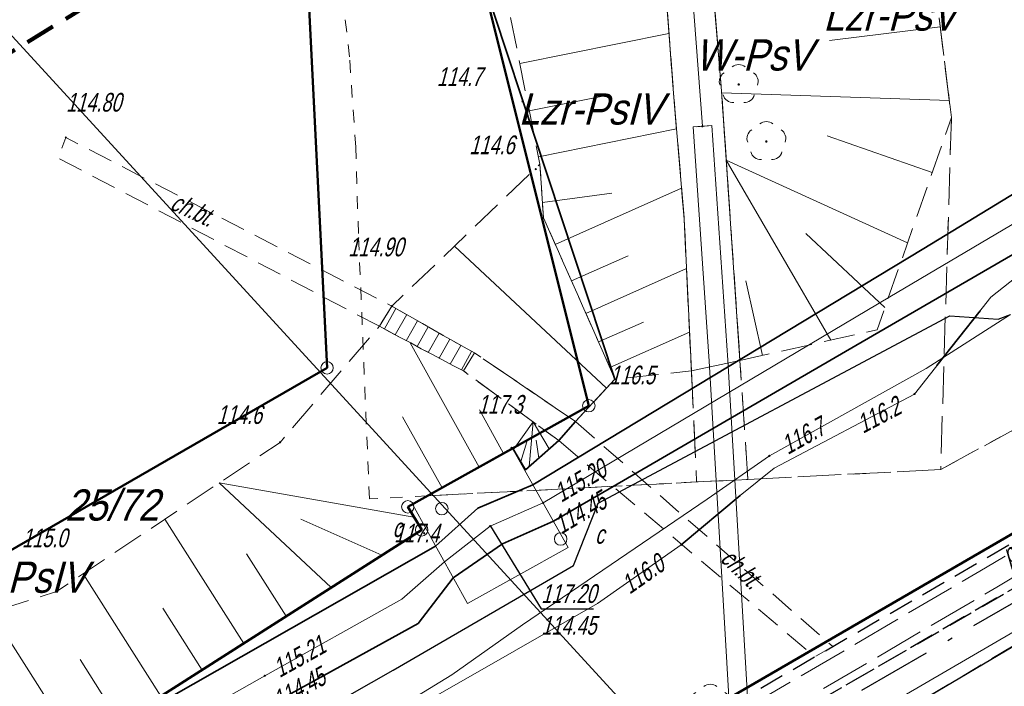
# Model space of a CAD drawing. Extents: x 7463256 to 7464485, y 5957341 to 5958260.
# Tile 177 of 256: x 7463904 to 7463944, y 5957783 to 5957810. Entities that reach past the tile are written whole.
import ezdxf
from ezdxf import colors
from ezdxf.entities.mleader import LeaderData, LeaderLine
from ezdxf.enums import TextEntityAlignment as Align
from ezdxf.math import Vec2, Vec3

# ---------------------------------------------------------------- set-up
doc = ezdxf.new("R2010")
doc.units = 0
doc.header["$MEASUREMENT"] = 0
for name, pattern in [('1.5_0.5', [2, 1.5, -0.5]), ('218-500', [1, 0.5, -0.5]), ('4', [1.8, 1.2, -0.6]), ('GAK', [5.2, 3, -1, 0.2, -1]), ('l219_500', [0]), ('mz1.0_0.5', [1.5, 1, -0.5]), ('mz1.25_0.5', [1.75, 1.25, -0.5]), ('mz2.0_0.5', [2.5, 2, -0.5])]:
    doc.linetypes.add(name, pattern=pattern)
doc.layers.get('0').update_dxf_attribs({"color": 2, "linetype": 'CONTINUOUS', "lineweight": 5})
for name, color, linetype in [('000 Inne (niezydentyfikowane)', 7, 'CONTINUOUS'), ('202-Punkt graniczny stabilizowany trwale', 7, 'CONTINUOUS'), ('210-Oznaczenie użytku', 7, 'CONTINUOUS'), ('211-Nr działki', 7, 'CONTINUOUS'), ('217-Granica konturu klasyfikcyjnego', 7, 'CONTINUOUS'), ('218-Granica użytku', 7, 'CONTINUOUS'), ('219-Linia granicy', 7, 'CONTINUOUS'), ('994-Nazwa ulicy', 7, 'CONTINUOUS'), ('chodnik (powierzchnia)', 7, 'CONTINUOUS'), ('chodnik (powierzchnia)-Atr17', 7, 'CONTINUOUS'), ('drzewo liściaste (punkt)', 7, 'CONTINUOUS'), ('jezdnia (powierzchnia)', 7, 'CONTINUOUS'), ('komora podziemna - przewód ciepłowniczy (powierzchnia)', 7, 'CONTINUOUS'), ('krawężnik (linia)', 7, 'CONTINUOUS'), ('Obszar opracowania', 7, 'CONTINUOUS'), ('ogrodzenie trwałe (linia)', 7, 'CONTINUOUS'), ('przewód ciepłowniczy (linia)', 7, 'CONTINUOUS'), ('przewód ciepłowniczy - projektowany lub w budowie (linia) - ob. projektowany', 7, 'CONTINUOUS'), ('przewód ciepłowniczy - projektowany lub w budowie (linia) - ob. projektowany-Atr1', 7, 'CONTINUOUS'), ('przewód elektroenergetyczny (linia)', 7, 'CONTINUOUS'), ('przewód gazowy (linia)', 7, 'CONTINUOUS'), ('przewód kanalizacyjny (linia)', 7, 'CONTINUOUS'), ('punkt o określonej wysokości (sieć ciepłownicza)', 7, 'CONTINUOUS'), ('punkt o określonej wysokości (sieć ciepłownicza)-Atr2', 7, 'CONTINUOUS'), ('punkt o określonej wysokości (sieć ciepłownicza)-Atr3', 7, 'CONTINUOUS'), ('punkt o określonej wysokości (sieć elektroenergetyczna)', 7, 'CONTINUOUS'), ('punkt o określonej wysokości (sieć elektroenergetyczna)-Atr2', 7, 'CONTINUOUS'), ('punkt o określonej wysokości (sieć kanalizacyjna)', 7, 'CONTINUOUS'), ('punkt wysokościowy naturalny', 7, 'CONTINUOUS'), ('punkt wysokościowy naturalny-Atr2', 7, 'CONTINUOUS'), ('punkt wysokościowy sztuczny', 7, 'CONTINUOUS'), ('punkt wysokościowy sztuczny-Atr2', 7, 'CONTINUOUS'), ('punkt zmiany cech lub źródła danych o położeniu przewodu (sieć kanalizacyjna)', 7, 'CONTINUOUS'), ('rura ochronna - przewód ciepłowniczy (linia)', 7, 'CONTINUOUS'), ('rura ochronna - przewód elektroenergetyczny (linia)', 7, 'CONTINUOUS'), ('schody w ciągu komunikacyjnym', 7, 'CONTINUOUS'), ('skarpa nieumocniona (powierzchnia)', 7, 'CONTINUOUS'), ('trawnik (powierzchnia)', 7, 'CONTINUOUS'), ('woda płynąca (powierzchnia)', 7, 'CONTINUOUS'), ('właz okrągły - siec ciepłownicza (punkt)', 7, 'CONTINUOUS'), ('właz okrągły - siec ciepłownicza (punkt)-Atr17', 7, 'CONTINUOUS')]:
    doc.layers.add(name, color=color, linetype=linetype)
doc.layers.add('____proj LSN', color=1, linetype='CONTINUOUS', lineweight=5)
doc.layers.add('OBMBS-21-18876-opis proj', color=1, linetype='CONTINUOUS', lineweight=18)
doc.styles.get("Standard").update_dxf_attribs({"font": 'txt', "width": 0.75})
doc.linetypes.add('902-500', pattern='A,3.75,0,[1,ksztalty.shx,S=0.5,R=0,X=0,Y=0],3.75', length=7.5)

# ---------------------------------------------------------------- blocks, each defined once
blk = doc.blocks.new('PW01')
at = {"linetype": 'Continuous', "lineweight": 13}
h = blk.add_hatch(color=0, dxfattribs=at)
edge = h.paths.add_edge_path()
edge.add_arc((0, 0), 0.045, 0, 360)
blk = doc.blocks.new('PW02')
at = {"linetype": 'Continuous', "lineweight": 13}
h = blk.add_hatch(color=0, dxfattribs=at)
edge = h.paths.add_edge_path()
edge.add_arc((0, 0), 0.045, 0, 360)
blk = doc.blocks.new('US22')
at = {"color": 0, "linetype": 'Continuous', "lineweight": 13}
blk.add_circle((0, 0), 0.25, dxfattribs=at)
blk = doc.blocks.new('XX_01')
at = {"color": 0, "linetype": 'Continuous', "lineweight": 13}
blk.add_line((0, -0.25), (0, 0.25), dxfattribs=at)
blk = doc.blocks.new('OP021')
at = {"linetype": 'Continuous', "lineweight": 13}
h = blk.add_hatch(color=0, dxfattribs=at)
edge = h.paths.add_edge_path()
edge.add_arc((0, 0), 0.05, 0, 360)
at = {"color": 0, "linetype": 'Continuous', "lineweight": 13}
for centre, start, end in [((0, 0.4), 49.272, 130.728), ((-0.38, 0.124), 121.308, 202.548), ((0.38, 0.124), 337.452, 58.692), ((-0.235, -0.324), 193.221, 274.871), ((0.235, -0.324), 265.129, 346.779)]:
    blk.add_arc(centre, 0.4, start, end, dxfattribs=at)
blk = doc.blocks.new('202')
at = {"color": 0, "linetype": 'Continuous', "lineweight": 0}
blk.add_circle((0, 0), 0.25, dxfattribs=at)

msp = doc.modelspace()

# ---------------------------------------------------------------- linework, layer by layer
at = {"layer": '000 Inne (niezydentyfikowane)', "color": 7, "linetype": 'Continuous', "lineweight": 13}
for p, q in [((7463941.13, 5957809.62), (7463936.68, 5957809.08)), ((7463924.25, 5957808.15), (7463930.24, 5957809.36)), ((7463924.63, 5957806.25), (7463927.51, 5957806.83)), ((7463941.5, 5957806.67), (7463932.35, 5957806.97)), ((7463925, 5957804.41), (7463930.54, 5957805.53)), ((7463940.81, 5957803.78), (7463936.59, 5957805.25)), ((7463939.82, 5957800.95), (7463932.54, 5957804.27)), ((7463936.74, 5957797.04), (7463932.54, 5957804.27)), ((7463925.67, 5957800.89), (7463930.74, 5957803.14)), ((7463925.16, 5957802.57), (7463927.94, 5957802.94)), ((7463938.91, 5957798.36), (7463935.73, 5957801.32)), ((7463927.73, 5957795.11), (7463921.63, 5957800.82)), ((7463926.32, 5957799.42), (7463928.6, 5957800.43)), ((7463926.9, 5957798.12), (7463930.94, 5957799.92)), ((7463934, 5957796.43), (7463933.33, 5957799.42)), ((7463927.41, 5957796.97), (7463929.21, 5957797.76)), ((7463927.87, 5957795.94), (7463931.07, 5957797.36)), ((7463922.62, 5957791.95), (7463919.84, 5957796.94)), ((7463923.6, 5957792.49), (7463922.63, 5957794.24)), ((7463921.13, 5957791.12), (7463919.54, 5957793.97)), ((7463924, 5957792.65), (7463924.78, 5957793.76)), ((7463924.63, 5957791.97), (7463924.78, 5957793.76)), ((7463925.43, 5957792.68), (7463924.78, 5957793.76)), ((7463924.29, 5957792.17), (7463924.53, 5957792.96)), ((7463925.01, 5957792.31), (7463924.9, 5957793.03)), ((7463920, 5957789.94), (7463912.18, 5957791.32)), ((7463916.67, 5957787.11), (7463912.18, 5957791.32)), ((7463913.17, 5957784.87), (7463909.99, 5957789.85)), ((7463918.71, 5957788.41), (7463915.45, 5957789.86)), ((7463914.87, 5957785.96), (7463913.27, 5957788.47)), ((7463909.84, 5957782.75), (7463906.71, 5957787.66)), ((7463906.53, 5957780.64), (7463903.03, 5957786.12)), ((7463911.49, 5957783.8), (7463909.92, 5957786.28)), ((7463908.2, 5957781.7), (7463906.59, 5957784.22))]:
    msp.add_line(p, q, dxfattribs=at)
at = {"layer": '217-Granica konturu klasyfikcyjnego', "color": 3, "linetype": '1.5_0.5', "lineweight": 18, "flags": 128}
for points in [[(7463932.35, 5957807.04), (7463931.63, 5957815.77)], [(7463929.78, 5957815.43), (7463930.42, 5957806.96)], [(7463915.71, 5957811.98), (7463916.51, 5957795.93)], [(7463940.85, 5957811.94), (7463941.58, 5957805.98)], [(7463941.15, 5957791.85), (7463971.66, 5957808.45)], [(7463930.42, 5957806.96), (7463930.85, 5957801.9)], [(7463933.09, 5957796.23), (7463932.35, 5957807.04)], [(7463941.58, 5957805.98), (7463941.15, 5957791.85)], [(7463930.85, 5957801.9), (7463931.14, 5957795.81)], [(7463933.41, 5957791.45), (7463933.09, 5957796.23)], [(7463916.51, 5957795.93), (7463898.28, 5957785.42)], [(7463931.14, 5957795.81), (7463931.35, 5957791.35)], [(7463933.41, 5957791.45), (7463941.15, 5957791.85)], [(7463920.54, 5957790.79), (7463931.35, 5957791.35)], [(7463931.35, 5957791.35), (7463933.41, 5957791.45)], [(7463919.75, 5957790.35), (7463920.54, 5957790.79)], [(7463920.31, 5957789.43), (7463919.75, 5957790.35)], [(7463906.5, 5957780.62), (7463920.31, 5957789.43)]]:
    msp.add_lwpolyline(points, dxfattribs=at)
at = {"layer": '218-Granica użytku', "color": 3, "linetype": '218-500', "lineweight": 18, "flags": 128}
for points in [[(7463932.35, 5957807.04), (7463931.63, 5957815.77)], [(7463929.78, 5957815.43), (7463930.42, 5957806.96)], [(7463916.51, 5957795.93), (7463915.71, 5957811.98)], [(7463917.41, 5957808.42), (7463917.02, 5957811.86)], [(7463940.85, 5957811.94), (7463941.58, 5957805.98)], [(7463917.66, 5957804.79), (7463917.41, 5957808.42)], [(7463971.66, 5957808.45), (7463941.15, 5957791.85)], [(7463930.42, 5957806.96), (7463930.85, 5957801.9)], [(7463933.09, 5957796.23), (7463932.35, 5957807.04)], [(7463941.58, 5957805.98), (7463941.15, 5957791.85)], [(7463917.77, 5957801.32), (7463917.66, 5957804.79)], [(7463930.85, 5957801.9), (7463931.14, 5957795.81)], [(7463918.21, 5957790.67), (7463917.77, 5957801.32)], [(7463933.41, 5957791.45), (7463933.09, 5957796.23)], [(7463898.28, 5957785.42), (7463916.51, 5957795.93)], [(7463931.14, 5957795.81), (7463931.35, 5957791.35)], [(7463941.15, 5957791.85), (7463933.41, 5957791.45)], [(7463931.35, 5957791.35), (7463920.54, 5957790.79)], [(7463933.41, 5957791.45), (7463931.35, 5957791.35)], [(7463920.54, 5957790.79), (7463918.21, 5957790.67)], [(7463920.54, 5957790.79), (7463919.75, 5957790.35)], [(7463919.75, 5957790.35), (7463920.31, 5957789.43)], [(7463920.31, 5957789.43), (7463906.5, 5957780.62)]]:
    msp.add_lwpolyline(points, dxfattribs=at)
at = {"layer": '219-Linia granicy', "color": 3, "linetype": 'l219_500', "lineweight": 50, "flags": 128}
for points in [[(7463916.51, 5957795.93), (7463915.71, 5957811.98)], [(7463927.02, 5957794.41), (7463922.68, 5957811.76)], [(7463970.76, 5957804.78), (7463931.94, 5957782.26)], [(7463916.51, 5957795.93), (7463898.28, 5957785.42)], [(7463927.02, 5957794.41), (7463919.75, 5957790.35)], [(7463920.31, 5957789.43), (7463919.75, 5957790.35)], [(7463920.31, 5957789.43), (7463906.5, 5957780.62)]]:
    msp.add_lwpolyline(points, dxfattribs=at)
at = {"layer": 'chodnik (powierzchnia)', "color": 7, "linetype": 'mz1.0_0.5', "lineweight": 30, "flags": 128}
msp.add_lwpolyline([(7463980.9, 5957809.69), (7463980.23, 5957808.11), (7463978.66, 5957805.82), (7463958.13, 5957793.13), (7463953.95, 5957792.78), (7463879.53, 5957749.82), (7463872.55, 5957745.41), (7463861.81, 5957738.59), (7463862.06, 5957738.12), (7463851.57, 5957733.65), (7463849.81, 5957732.79), (7463833.84, 5957723.34), (7463832.72, 5957722.31), (7463825.06, 5957713.31), (7463824, 5957712.35), (7463820.3, 5957711.85), (7463819.59, 5957711.95), (7463818.22, 5957712.22), (7463818.86, 5957712.81), (7463817.86, 5957713.96), (7463818.82, 5957714.84), (7463820.15, 5957713.47), (7463821.23, 5957713.2), (7463821.75, 5957713.23), (7463824.07, 5957715.42), (7463832.99, 5957725.87), (7463849.35, 5957735.54), (7463879.82, 5957751.85), (7463954.24, 5957794.8), (7463957.3, 5957795.12)], close=True, dxfattribs=at)
at = {"layer": 'chodnik (powierzchnia)', "color": 7, "linetype": 'mz1.0_0.5', "lineweight": 18, "flags": 128}
for points in [[(7463918.61, 5957797.6), (7463905.7, 5957804.36), (7463906.02, 5957805.18), (7463919.11, 5957798.41)], [(7463925.81, 5957793.01), (7463921.99, 5957795.81), (7463922.43, 5957796.53), (7463926.48, 5957793.78), (7463936.82, 5957784.74), (7463936.1, 5957784.33)]]:
    msp.add_lwpolyline(points, close=True, dxfattribs=at)
at = {"layer": 'jezdnia (powierzchnia)', "color": 7, "linetype": '1.5_0.5', "lineweight": 18, "flags": 128}
msp.add_lwpolyline([(7464435.78, 5957969.39), (7464432.43, 5957972.86), (7464429.42, 5957974.41), (7464426.04, 5957975.11), (7464423.57, 5957975.29), (7464415.47, 5957975.65), (7464371.24, 5957977.61), (7464365.3, 5957977.72), (7464358.84, 5957977.54), (7464346.65, 5957976.28), (7464334.12, 5957974.86), (7464314.08, 5957972.37), (7464311.27, 5957971.79), (7464308.65, 5957970.79), (7464306.54, 5957969.49), (7464304.63, 5957967.74), (7464302.38, 5957964.84), (7464301.74, 5957963.57), (7464301.19, 5957962.16), (7464300.69, 5957960.13), (7464300.42, 5957957.35), (7464300.44, 5957956.63), (7464301.34, 5957947.07), (7464297.39, 5957932.65), (7464296.35, 5957938.67), (7464295.41, 5957944.67), (7464295.17, 5957946.64), (7464294.07, 5957955.56), (7464293.61, 5957956.95), (7464292.71, 5957958.8), (7464291.04, 5957961.16), (7464288.7, 5957963.43), (7464286.48, 5957964.87), (7464282.67, 5957966.24), (7464279.68, 5957966.6), (7464275.55, 5957966.1), (7464272.53, 5957965.24), (7464268.15, 5957963.7), (7464261.6, 5957961.09), (7464256.13, 5957958.63), (7464254.19, 5957957.73), (7464203.13, 5957927.95), (7464201.44, 5957926.95), (7464180.61, 5957914.62), (7464165.37, 5957905.54), (7464161.93, 5957903.53), (7464100.25, 5957867.28), (7464064.71, 5957846.22), (7464055.2, 5957840.55), (7464053.84, 5957839.49), (7464052.69, 5957837.84), (7464051.91, 5957836.3), (7464051.31, 5957834.34), (7464051.05, 5957832.31), (7464051.31, 5957830.32), (7464051.63, 5957829.49), (7464053.32, 5957826.48), (7464047.06, 5957824.65), (7464046.37, 5957825.86), (7464044.81, 5957827.52), (7464043.6, 5957828.27), (7464042.09, 5957829.03), (7464040.11, 5957829.49), (7464038.12, 5957829.49), (7464036.05, 5957829.05), (7464034.47, 5957828.33), (7463990.77, 5957802.57), (7463984.67, 5957799.1), (7463963.97, 5957788.11), (7463953.9, 5957782.45), (7463916.77, 5957760.61), (7463915.43, 5957759.41), (7463915.19, 5957759.06), (7463914.98, 5957758.7), (7463914.81, 5957758.32), (7463914.66, 5957757.92), (7463914.55, 5957757.51), (7463914.48, 5957757.1), (7463914.44, 5957756.68), (7463914.43, 5957756.26), (7463914.83, 5957754.63), (7463915.69, 5957753.07), (7463915.97, 5957752.41), (7463916.13, 5957752.13), (7463917.59, 5957749.55), (7463915.13, 5957748.12), (7463913.12, 5957750.74), (7463911.87, 5957752.81), (7463910.63, 5957754.01), (7463910.25, 5957754.23), (7463909.85, 5957754.42), (7463909.44, 5957754.57), (7463909.02, 5957754.68), (7463908.58, 5957754.76), (7463908.15, 5957754.79), (7463907.71, 5957754.78), (7463907.27, 5957754.73), (7463905.57, 5957754.08), (7463866.26, 5957731.41), (7463858.61, 5957727.02), (7463857.72, 5957725.98), (7463855.16, 5957717.14), (7463854.76, 5957719.2), (7463853.89, 5957720.78), (7463852.79, 5957721.69), (7463851.14, 5957722.42), (7463850.42, 5957722.32), (7463846.1, 5957719.79), (7463840.56, 5957716.65), (7463836.11, 5957713.89), (7463831.61, 5957710.47), (7463828.31, 5957707.66), (7463822.22, 5957701.89), (7463817.3, 5957696.82), (7463812.7, 5957691.61), (7463812.45, 5957691.34), (7463806.98, 5957684.37), (7463803.64, 5957679.75), (7463801.45, 5957676.28), (7463793.55, 5957663.48), (7463792.86, 5957661.7), (7463792.97, 5957659.75), (7463793.77, 5957657.97), (7463795.13, 5957656.54), (7463794.29, 5957652.43), (7463792.69, 5957652.63), (7463790.95, 5957652.54), (7463789.5, 5957652.32), (7463787.98, 5957651.93), (7463786.22, 5957650.98), (7463785.18, 5957649.81), (7463783.63, 5957647.28), (7463741.4, 5957578.12), (7463740.09, 5957575.93), (7463739.68, 5957574.67), (7463739.8, 5957572.76), (7463740.25, 5957571.39), (7463740.85, 5957570.49), (7463741.87, 5957569.43), (7463743.26, 5957568.37), (7463741.42, 5957565.08), (7463740.12, 5957565.67), (7463738.77, 5957566.02), (7463737.29, 5957566.06), (7463735.98, 5957565.85), (7463734.34, 5957565.14), (7463733.02, 5957564.22), (7463732.29, 5957563.18), (7463701.08, 5957512.16), (7463700.31, 5957510.77), (7463700.32, 5957510.77), (7463696.94, 5957505.36), (7463687.39, 5957489.52), (7463687.14, 5957489.11), (7463686.89, 5957488.7), (7463686.65, 5957488.29), (7463686.42, 5957487.87), (7463686.19, 5957487.45), (7463685.97, 5957487.02), (7463685.76, 5957486.59), (7463685.55, 5957486.16), (7463685.35, 5957485.73), (7463685.15, 5957485.29), (7463684.96, 5957484.85), (7463684.77, 5957484.4), (7463684.58, 5957483.96), (7463684.39, 5957483.51), (7463684.21, 5957483.06), (7463684.03, 5957482.61), (7463683.85, 5957482.17), (7463683.67, 5957481.72), (7463683.5, 5957481.27), (7463683.32, 5957480.81), (7463683.15, 5957480.36), (7463682.98, 5957479.91), (7463682.81, 5957479.45), (7463682.65, 5957479), (7463682.49, 5957478.54), (7463682.32, 5957478.08), (7463682.17, 5957477.62), (7463682.01, 5957477.15), (7463681.86, 5957476.69), (7463681.71, 5957476.22), (7463681.56, 5957475.76), (7463681.41, 5957475.29), (7463681.27, 5957474.82), (7463681.13, 5957474.35), (7463681, 5957473.88), (7463680.87, 5957473.41), (7463680.74, 5957472.94), (7463680.61, 5957472.47), (7463680.48, 5957471.99), (7463680.36, 5957471.52), (7463680.25, 5957471.05), (7463680.13, 5957470.57), (7463680.02, 5957470.09), (7463679.91, 5957469.61), (7463679.81, 5957469.12), (7463679.71, 5957468.64), (7463679.61, 5957468.16), (7463679.52, 5957467.67), (7463679.42, 5957467.19), (7463679.33, 5957466.7), (7463679.25, 5957466.22), (7463679.16, 5957465.73), (7463679.08, 5957465.25), (7463679, 5957464.76), (7463678.93, 5957464.27), (7463678.85, 5957463.78), (7463678.78, 5957463.28), (7463678.72, 5957462.79), (7463678.65, 5957462.3), (7463678.59, 5957461.81), (7463678.53, 5957461.31), (7463678.47, 5957460.82), (7463678.42, 5957460.33), (7463678.36, 5957459.83), (7463678.31, 5957459.34), (7463678.26, 5957458.84), (7463678.22, 5957458.35), (7463678.17, 5957457.85), (7463678.13, 5957457.36), (7463678.09, 5957456.86), (7463678.05, 5957456.37), (7463678.02, 5957455.87), (7463677.99, 5957455.41), (7463677.96, 5957454.94), (7463677.93, 5957454.48), (7463677.91, 5957454.01), (7463677.89, 5957453.55), (7463677.87, 5957453.08), (7463677.86, 5957452.62), (7463677.85, 5957452.15), (7463677.84, 5957451.69), (7463677.84, 5957451.22), (7463677.84, 5957450.76), (7463677.85, 5957450.29), (7463677.86, 5957449.83), (7463677.87, 5957449.36), (7463670.59, 5957467.12), (7463670.68, 5957467.58), (7463670.78, 5957468.04), (7463670.89, 5957468.5), (7463670.99, 5957468.96), (7463671.11, 5957469.42), (7463671.22, 5957469.87), (7463671.34, 5957470.33), (7463671.46, 5957470.78), (7463671.59, 5957471.24), (7463671.72, 5957471.69), (7463671.86, 5957472.14), (7463672, 5957472.59), (7463672.14, 5957473.04), (7463673.46, 5957477.28), (7463673.58, 5957477.76), (7463673.68, 5957478.24), (7463673.77, 5957478.73), (7463673.84, 5957479.22), (7463673.89, 5957479.71), (7463673.93, 5957480.2), (7463673.95, 5957480.7), (7463673.95, 5957481.19), (7463673.93, 5957481.63), (7463673.91, 5957482.08), (7463673.86, 5957482.52), (7463673.81, 5957482.96), (7463673.74, 5957483.4), (7463673.66, 5957483.84), (7463673.57, 5957484.28), (7463673.47, 5957484.71), (7463673.35, 5957485.14), (7463673.2, 5957485.61), (7463673.02, 5957486.08), (7463672.82, 5957486.54), (7463672.6, 5957486.99), (7463672.36, 5957487.42), (7463672.1, 5957487.85), (7463671.82, 5957488.26), (7463671.52, 5957488.66), (7463671.25, 5957489.02), (7463670.95, 5957489.36), (7463670.64, 5957489.68), (7463670.3, 5957489.97), (7463669.95, 5957490.25), (7463669.57, 5957490.5), (7463669.19, 5957490.73), (7463668.78, 5957490.93), (7463668.37, 5957491.1), (7463667.96, 5957491.31), (7463667.54, 5957491.51), (7463667.12, 5957491.7), (7463666.7, 5957491.89), (7463666.27, 5957492.06), (7463665.84, 5957492.23), (7463665.41, 5957492.38), (7463664.97, 5957492.53), (7463642.84, 5957508.24), (7463669.89, 5957497.69), (7463670.31, 5957497.52), (7463670.74, 5957497.36), (7463671.18, 5957497.22), (7463671.62, 5957497.11), (7463672.07, 5957497.01), (7463672.52, 5957496.93), (7463672.97, 5957496.87), (7463673.43, 5957496.83), (7463673.89, 5957496.8), (7463674.34, 5957496.8), (7463674.8, 5957496.82), (7463675.3, 5957496.85), (7463675.79, 5957496.9), (7463676.29, 5957496.96), (7463676.78, 5957497.02), (7463677.27, 5957497.1), (7463677.76, 5957497.19), (7463678.25, 5957497.29), (7463678.74, 5957497.4), (7463679.22, 5957497.52), (7463679.7, 5957497.65), (7463680.18, 5957497.79), (7463680.66, 5957497.94), (7463681.12, 5957498.11), (7463681.59, 5957498.29), (7463682.05, 5957498.49), (7463682.49, 5957498.71), (7463682.94, 5957498.94), (7463683.37, 5957499.19), (7463683.81, 5957499.43), (7463684.24, 5957499.68), (7463684.65, 5957499.96), (7463685.06, 5957500.25), (7463685.45, 5957500.55), (7463685.83, 5957500.88), (7463686.2, 5957501.21), (7463686.55, 5957501.56), (7463686.89, 5957501.93), (7463688.47, 5957503.86), (7463689.58, 5957505.52), (7463695.05, 5957514.51), (7463697.35, 5957517.63), (7463699.52, 5957521.26), (7463701.68, 5957524.9), (7463703.98, 5957528.54), (7463706.45, 5957532.61), (7463709.76, 5957538.71), (7463712.45, 5957543.07), (7463719.87, 5957554.72), (7463722.1, 5957558.36), (7463724.25, 5957562.41), (7463732.9, 5957576.65), (7463767.27, 5957632.9), (7463796.54, 5957680.74), (7463799.31, 5957684.89), (7463802.28, 5957688.92), (7463805.13, 5957692.62), (7463808.07, 5957696.14), (7463812, 5957700.58), (7463813.05, 5957701.59), (7463815.17, 5957703.91), (7463818.63, 5957707.32), (7463821.81, 5957710.38), (7463824, 5957712.35), (7463825.06, 5957713.31), (7463827.47, 5957715.22), (7463831.55, 5957718.14), (7463834.51, 5957720.09), (7463871.58, 5957742.02), (7463872.84, 5957742.74), (7463873.73, 5957743.25), (7463884.95, 5957749.82), (7463947.94, 5957787.04), (7463958.13, 5957793.13), (7463978.66, 5957805.82), (7463992.86, 5957814.5), (7464021.02, 5957831.03), (7464036.35, 5957840.19), (7464045.52, 5957845.62), (7464072.76, 5957861.89), (7464098.08, 5957876.78), (7464143.2, 5957903.29), (7464143.83, 5957904.35), (7464144.42, 5957906.04), (7464144.87, 5957907.87), (7464144.93, 5957908.37), (7464145, 5957909.96), (7464144.74, 5957911.42), (7464152.37, 5957912.8), (7464152.74, 5957912.55), (7464154.03, 5957911.87), (7464155.59, 5957911.35), (7464156.76, 5957911.33), (7464160.57, 5957913.58), (7464192.28, 5957932.28), (7464213.7, 5957945.07), (7464214.43, 5957945.48), (7464238.65, 5957959.71), (7464249.15, 5957965.6), (7464251.26, 5957966.66), (7464253.69, 5957967.84), (7464257.35, 5957969.46), (7464261.98, 5957971.33), (7464263.31, 5957972), (7464273.13, 5957975.13), (7464277.92, 5957976.24), (7464280.42, 5957977.04), (7464282.71, 5957978.14), (7464285.69, 5957980.47), (7464287.52, 5957982.76), (7464288.9, 5957985.47), (7464289.81, 5957990.22), (7464289.57, 5957993.19), (7464288.87, 5958000.11), (7464295.35, 5958000.29), (7464295.83, 5957995.88), (7464296.53, 5957992.32), (7464297.86, 5957989.04), (7464299.36, 5957986.74), (7464301.71, 5957984.36), (7464305.3, 5957982.36), (7464307.82, 5957981.66), (7464311.17, 5957981.45), (7464364.74, 5957987.95), (7464391.32, 5957991.11), (7464398.1, 5957991.95), (7464414.27, 5957994.02), (7464414.84, 5957994.09), (7464425.44, 5957995.47), (7464427.97, 5957995.83), (7464434.5, 5957997.95), (7464434.9, 5957998.22), (7464435.3, 5957998.5), (7464435.68, 5957998.8), (7464436.05, 5957999.11), (7464436.4, 5957999.44), (7464436.74, 5957999.78), (7464437.07, 5958000.13), (7464437.39, 5958000.5), (7464437.69, 5958000.88), (7464437.97, 5958001.27), (7464438.24, 5958001.67), (7464438.49, 5958002.08), (7464438.73, 5958002.5), (7464438.95, 5958002.94), (7464439.15, 5958003.37), (7464439.33, 5958003.82), (7464439.5, 5958004.28), (7464439.65, 5958004.74), (7464439.78, 5958005.2), (7464439.89, 5958005.67), (7464439.98, 5958006.15), (7464440.05, 5958006.62), (7464440.11, 5958007.1), (7464440.14, 5958007.59), (7464440.16, 5958008.07), (7464437.87, 5957962.55), (7464436.62, 5957968.02)], close=True, dxfattribs=at)
at = {"layer": 'komora podziemna - przewód ciepłowniczy (powierzchnia)', "color": 212, "linetype": 'Continuous', "lineweight": 18, "flags": 128}
msp.add_lwpolyline([(7463926.19, 5957788.72), (7463922.15, 5957786.47), (7463919.95, 5957790.43), (7463923.97, 5957792.67)], close=True, dxfattribs=at)
at = {"layer": 'krawężnik (linia)', "color": 7, "linetype": 'Continuous', "lineweight": 25, "flags": 128}
msp.add_lwpolyline([(7463872.84, 5957742.74), (7463873.73, 5957743.25), (7463884.95, 5957749.82), (7463947.94, 5957787.04), (7463958.13, 5957793.13), (7463978.66, 5957805.82)], dxfattribs=at)
at = {"layer": 'Obszar opracowania', "color": 132, "linetype": '4', "lineweight": 200, "flags": 128}
msp.add_lwpolyline([(7463648.63, 5957598.42), (7463381.17, 5957559), (7463352.31, 5957567.45), (7463255.88, 5957568.85), (7463280.41, 5957340.9), (7463468.95, 5957378.08), (7463536.66, 5957509.53), (7463626.95, 5957460.4), (7463653.5, 5957411.27), (7463734.5, 5957471.02), (7463879.22, 5957698.07), (7464314.97, 5957939.96), (7464470.72, 5957945.23), (7464483.34, 5958244.06), (7464262.86, 5958260.06), (7464240.11, 5958013.73), (7463789.91, 5957739.13), (7463712.41, 5957593.35)], close=True, dxfattribs=at)
at = {"layer": 'ogrodzenie trwałe (linia)', "color": 7, "linetype": '902-500', "lineweight": 35, "flags": 128}
msp.add_lwpolyline([(7463906.5, 5957780.62), (7463920.31, 5957789.43), (7463919.75, 5957790.35), (7463923.97, 5957792.7), (7463924.48, 5957791.84), (7463925.81, 5957793.01), (7463926.48, 5957793.78), (7463928.07, 5957795.48), (7463922.68, 5957811.76), (7463915.71, 5957811.98), (7463909.767, 5957812.237)], dxfattribs=at)
at = {"layer": 'przewód ciepłowniczy (linia)', "color": 212, "linetype": 'Continuous', "lineweight": 18, "flags": 128}
msp.add_lwpolyline([(7463896.07, 5957773.43), (7463914.01, 5957783.57), (7463919.51, 5957786.64), (7463921.22, 5957788.14), (7463923.06, 5957789.58), (7463925.19, 5957790.51), (7463939.11, 5957798.78), (7463955.18, 5957808.29)], dxfattribs=at)
at = {"layer": 'przewód ciepłowniczy - projektowany lub w budowie (linia) - ob. projektowany', "color": 212, "linetype": 'mz2.0_0.5', "lineweight": 18, "flags": 128}
for points in [[(7463827.45, 5957686.81), (7463846.51, 5957707.33), (7463837.98, 5957727.66), (7463921.05, 5957775.08), (7463942.95, 5957787.9), (7463968.43, 5957803.38), (7463962.63, 5957813.37), (7463990.1, 5957829.4), (7463996.25, 5957818.66), (7464026.15, 5957837.03), (7464036.53, 5957843.58), (7464048.34, 5957851.03), (7464051.52, 5957852.92), (7464069.07, 5957863.22), (7464072.1, 5957864.8), (7464075.65, 5957866.88), (7464079.8, 5957868.9), (7464096.3, 5957878.8), (7464114.52, 5957889.73), (7464110.7, 5957895.89), (7464137.6, 5957910.6), (7464169.07, 5957928.77), (7464165.42, 5957934.93), (7464175.2, 5957940.28), (7464178.92, 5957933.88), (7464207.9, 5957951.17), (7464220.7, 5957958.86), (7464224.58, 5957961.12), (7464228.92, 5957963.56), (7464232.65, 5957965.56), (7464236.86, 5957967.74), (7464243.8, 5957971.13), (7464248.79, 5957973.41), (7464251.98, 5957974.81), (7464257.04, 5957976.93), (7464262.4, 5957979.02)], [(7463828.18, 5957686.27), (7463847.57, 5957707.15), (7463839.12, 5957727.27), (7463921.5, 5957774.3), (7463943.41, 5957787.13), (7463969.65, 5957803.07), (7463963.86, 5957813.04), (7463989.77, 5957828.16), (7463995.93, 5957817.4), (7464026.63, 5957836.27), (7464046.58, 5957848.86), (7464051.98, 5957852.14), (7464069.5, 5957862.44), (7464072.54, 5957864.01), (7464076.07, 5957866.09), (7464080.23, 5957868.1), (7464099.97, 5957879.95), (7464115.76, 5957889.43), (7464111.96, 5957895.55), (7464138.04, 5957909.82), (7464163.77, 5957924.67), (7464170.31, 5957928.45), (7464166.67, 5957934.59), (7464174.87, 5957939.07), (7464178.6, 5957932.64), (7464202.44, 5957946.87), (7464216.91, 5957955.5), (7464219.67, 5957957.19), (7464222.67, 5957958.98), (7464226.35, 5957961.09), (7464229.83, 5957963.03), (7464233.13, 5957964.8), (7464240.24, 5957968.41), (7464245.86, 5957971.1), (7464249.49, 5957972.74), (7464256.37, 5957975.68), (7464262.76, 5957978.18)]]:
    msp.add_lwpolyline(points, dxfattribs=at)
at = {"layer": 'przewód elektroenergetyczny (linia)', "color": 1, "linetype": 'Continuous', "lineweight": 18, "flags": 128}
for points in [[(7463917.24, 5957780.67), (7463927.37, 5957786.47), (7463930.73, 5957788.83), (7463933.1, 5957790.8), (7463934.46, 5957791.91), (7463940.1, 5957794.88), (7463943.16, 5957798.77), (7463944.43, 5957799.77)], [(7463784.25, 5957663.85), (7463788.88, 5957671.22), (7463800.25, 5957688.56), (7463805.05, 5957694.23), (7463825.11, 5957718.69), (7463830.32, 5957723.92), (7463832.35, 5957725.2), (7463835.29, 5957727.04), (7463840.76, 5957730.57), (7463854.83, 5957738.48), (7463862.19, 5957744.9), (7463869.88, 5957751.68), (7463874.03, 5957754.71), (7463877.47, 5957757.09), (7463889.48, 5957763.99), (7463905.46, 5957773.78), (7463921.52, 5957783.6), (7463924.36, 5957785.61), (7463931.77, 5957790.66), (7463934.27, 5957792.4), (7463940.57, 5957795.91), (7463943.95, 5957798.07)]]:
    msp.add_lwpolyline(points, dxfattribs=at)
at = {"layer": 'przewód gazowy (linia)', "color": 40, "linetype": 'Continuous', "lineweight": 18, "flags": 128}
msp.add_lwpolyline([(7463970.93, 5957849.543), (7463981.93, 5957829.76), (7463982.23, 5957829.23), (7463985.69, 5957823.14), (7463987.71, 5957819.4), (7463988.89, 5957817.56), (7463987, 5957816.42), (7463976.91, 5957810.5), (7463976.13, 5957810.05), (7463974.41, 5957804.81), (7463954.13, 5957791.18), (7463935.13, 5957780.13), (7463931.68, 5957778.1), (7463897.54, 5957759.08), (7463897.76, 5957758.71), (7463897.81, 5957758.49), (7463902.39, 5957752.55), (7463903.7, 5957748.08), (7463904.48, 5957746.97), (7463904.59, 5957746.83)], dxfattribs=at)
at = {"layer": 'przewód kanalizacyjny (linia)', "color": 34, "linetype": 'CONTINUOUS', "lineweight": 18}
for p, q in [((7463931.206, 5957805.604), (7463931.58, 5957805.63)), ((7463931.856, 5957796.196), (7463931.206, 5957805.604)), ((7463931.954, 5957805.656), (7463931.58, 5957805.63)), ((7463932.604, 5957796.244), (7463931.954, 5957805.656)), ((7463932.806, 5957779.962), (7463931.856, 5957796.196)), ((7463933.554, 5957780.018), (7463932.604, 5957796.244))]:
    msp.add_line(p, q, dxfattribs=at)
at = {"layer": 'przewód kanalizacyjny (linia)', "color": 34, "linetype": 'Continuous', "lineweight": 18, "flags": 128}
msp.add_lwpolyline([(7463930.137, 5957824.662), (7463931.58, 5957805.63)], dxfattribs=at)
at = {"layer": 'punkt o określonej wysokości (sieć ciepłownicza)-Atr2', "color": 7, "flags": 128}
msp.add_lwpolyline([(7463923.07, 5957789.57), (7463925.11, 5957786.26), (7463927.21, 5957786.26)], dxfattribs=at)
at = {"layer": 'rura ochronna - przewód ciepłowniczy (linia)', "color": 212, "linetype": 'Continuous', "lineweight": 35, "flags": 128}
for points in [[(7463815.81, 5957666.93), (7463825.58, 5957685.32), (7463827.98, 5957688.9), (7463831.41, 5957692.27), (7463832.35, 5957693.26), (7463833.15, 5957694.1), (7463845.69, 5957707.29), (7463838.43, 5957724.96), (7463833.42, 5957737.17), (7463844.58, 5957744.02), (7463866.71, 5957757.48), (7463885.18, 5957768.2), (7463881.95, 5957774.3), (7463893.09, 5957780.79), (7463896.57, 5957774.95), (7463920.87, 5957788.77), (7463922.57, 5957790.3), (7463924.77, 5957791.24), (7463940.48, 5957800.73), (7463953.7, 5957808.78)], [(7463956.66, 5957807.79), (7463937.74, 5957796.83), (7463925.6, 5957789.77), (7463923.56, 5957788.86), (7463921.57, 5957787.5), (7463920.17, 5957785.67), (7463914.68, 5957782.64), (7463895.57, 5957771.9), (7463892.27, 5957777.69), (7463885.17, 5957773.63), (7463888.35, 5957767.82), (7463872.8, 5957758.43), (7463851.65, 5957745.59), (7463836.17, 5957736.26), (7463837.83, 5957732.48), (7463844.33, 5957717.03), (7463848.39, 5957707.18), (7463844.27, 5957702.72), (7463833.56, 5957691.23), (7463832.35, 5957689.97), (7463831.53, 5957689.12), (7463830.08, 5957687.68), (7463827.51, 5957684.17), (7463817.32, 5957664.87)]]:
    msp.add_lwpolyline(points, dxfattribs=at)
at = {"layer": 'rura ochronna - przewód elektroenergetyczny (linia)', "color": 6, "linetype": 'Continuous', "lineweight": 30}
msp.add_lwpolyline([(7463906.21, 5957776.42), (7463919.16, 5957783.8), (7463926.41, 5957788), (7463927.39, 5957790.5), (7463941.52, 5957798.02), (7463943.46, 5957797.88), (7463943.95, 5957798.07)], dxfattribs=at)
at = {"layer": 'rura ochronna - przewód elektroenergetyczny (linia)', "color": 1, "linetype": 'Continuous', "lineweight": 35, "flags": 128}
for points in [[(7463941, 5957796.02), (7463942.73, 5957798.22)], [(7463930.73, 5957788.83), (7463933.1, 5957790.8)]]:
    msp.add_lwpolyline(points, dxfattribs=at)
at = {"layer": 'schody w ciągu komunikacyjnym', "color": 7, "linetype": 'Continuous', "lineweight": 18, "flags": 128}
msp.add_lwpolyline([(7463920.34, 5957797.71), (7463920.76, 5957797.47), (7463921.17, 5957797.23), (7463921.59, 5957797), (7463922.01, 5957796.76), (7463922.43, 5957796.53), (7463921.99, 5957795.81), (7463921.56, 5957796.03), (7463921.14, 5957796.25), (7463920.72, 5957796.48), (7463920.29, 5957796.7), (7463919.87, 5957796.93), (7463919.44, 5957797.15), (7463919.02, 5957797.38), (7463918.61, 5957797.6), (7463919.11, 5957798.41)], close=True, dxfattribs=at)
msp.add_lwpolyline([(7463920.34, 5957797.71), (7463920.76, 5957797.47), (7463921.17, 5957797.23), (7463921.59, 5957797), (7463922.01, 5957796.76), (7463922.43, 5957796.53), (7463921.99, 5957795.81), (7463921.56, 5957796.03), (7463921.14, 5957796.25), (7463920.72, 5957796.48), (7463920.29, 5957796.7), (7463919.87, 5957796.93), (7463919.44, 5957797.15), (7463919.02, 5957797.38), (7463918.61, 5957797.6), (7463919.11, 5957798.41)], close=True, dxfattribs=at)
for points in [[(7463919.271, 5957798.318), (7463918.81, 5957797.493)], [(7463919.706, 5957798.071), (7463919.25, 5957797.254)], [(7463920.141, 5957797.823), (7463919.692, 5957797.021)], [(7463920.575, 5957797.576), (7463920.133, 5957796.786)], [(7463921.008, 5957797.325), (7463920.576, 5957796.553)], [(7463921.444, 5957797.08), (7463921.017, 5957796.317)], [(7463921.879, 5957796.835), (7463921.459, 5957796.083)], [(7463922.316, 5957796.592), (7463921.904, 5957795.854)]]:
    msp.add_lwpolyline(points, dxfattribs=at)
at = {"layer": 'skarpa nieumocniona (powierzchnia)', "color": 7, "linetype": 'mz1.25_0.5', "lineweight": 18, "flags": 128}
for points in [[(7463938.81, 5957829.04), (7463938.94, 5957822.01), (7463939.08, 5957821.12), (7463939.24, 5957820.18), (7463940.33, 5957814.74), (7463940.85, 5957811.94), (7463941.58, 5957805.98), (7463938.6, 5957797.46), (7463933.09, 5957796.23), (7463932.35, 5957807.04), (7463931.63, 5957815.77), (7463931.18, 5957822.39), (7463931.04, 5957825.21), (7463938.8, 5957829.95)], [(7463929.78, 5957815.43), (7463930.42, 5957806.96), (7463930.85, 5957801.9), (7463931.14, 5957795.81), (7463928.07, 5957795.48), (7463925.2, 5957801.95), (7463925.06, 5957804.11), (7463922.21, 5957818.29), (7463922.04, 5957819.72), (7463929.16, 5957824.07)], [(7463925.2, 5957801.95), (7463928.07, 5957795.48), (7463926.48, 5957793.78), (7463922.43, 5957796.53), (7463922.01, 5957796.76), (7463921.59, 5957797), (7463920.76, 5957797.47), (7463919.11, 5957798.41), (7463925.06, 5957804.11)], [(7463919.44, 5957797.15), (7463919.87, 5957796.93), (7463920.29, 5957796.7), (7463920.72, 5957796.48), (7463921.14, 5957796.25), (7463921.56, 5957796.03), (7463921.99, 5957795.81), (7463925.81, 5957793.01), (7463924.48, 5957791.84), (7463923.97, 5957792.7), (7463919.75, 5957790.35), (7463920.31, 5957789.43), (7463912.6, 5957784.51), (7463906.5, 5957780.62), (7463899.18, 5957784.89), (7463905.64, 5957786.95), (7463914.62, 5957792.94), (7463918.61, 5957797.6)]]:
    msp.add_lwpolyline(points, close=True, dxfattribs=at)
at = {"layer": 'trawnik (powierzchnia)', "color": 7, "linetype": 'mz1.0_0.5', "lineweight": 30, "flags": 128}
msp.add_lwpolyline([(7463947.94, 5957787.04), (7463884.95, 5957749.82), (7463873.73, 5957743.25), (7463872.84, 5957742.74), (7463871.04, 5957741.98), (7463862.06, 5957738.12), (7463861.81, 5957738.59), (7463872.55, 5957745.41), (7463879.53, 5957749.82), (7463953.95, 5957792.78), (7463958.13, 5957793.13)], close=True, dxfattribs=at)
at = {"layer": 'woda płynąca (powierzchnia)', "color": 141, "linetype": 'Continuous', "lineweight": 18, "flags": 128}
msp.add_lwpolyline([(7463931.036, 5957825.21), (7463931.18, 5957822.39), (7463931.63, 5957815.77), (7463932.35, 5957807.04), (7463933.09, 5957796.23), (7463931.14, 5957795.81), (7463930.85, 5957801.9), (7463930.42, 5957806.96), (7463929.78, 5957815.43), (7463929.165, 5957824.069)], dxfattribs=at)

# ---------------------------------------------------------------- block references
at = {"layer": '202-Punkt graniczny stabilizowany trwale', "color": 3, "linetype": 'Continuous', "lineweight": 18}
for p in [(7463916.51, 5957795.93), (7463927.02, 5957794.41), (7463919.75, 5957790.35), (7463920.31, 5957789.43)]:
    msp.add_blockref('202', p, dxfattribs=at)
at = {"layer": 'drzewo liściaste (punkt)', "color": 94, "linetype": 'Continuous', "lineweight": 13}
for p in [(7463933.04, 5957807.31), (7463934.15, 5957805.02), (7463931.9, 5957782.43)]:
    msp.add_blockref('OP021', p, dxfattribs=at)
at = {"layer": 'punkt o określonej wysokości (sieć ciepłownicza)', "color": 212, "linetype": 'Continuous', "lineweight": 13}
for p in [(7463925.19, 5957790.51), (7463923.06, 5957789.58), (7463914.01, 5957783.57)]:
    msp.add_blockref('PW01', p, dxfattribs=at)
at = {"layer": 'punkt o określonej wysokości (sieć elektroenergetyczna)', "color": 1, "linetype": 'Continuous', "lineweight": 13}
for p in [(7463940.1, 5957794.88), (7463934.27, 5957792.4), (7463930.73, 5957788.83)]:
    msp.add_blockref('PW01', p, dxfattribs=at)
at = {"layer": 'punkt o określonej wysokości (sieć kanalizacyjna)', "color": 34, "linetype": 'Continuous', "lineweight": 13}
msp.add_blockref('PW01', (7463931.58, 5957805.63), dxfattribs=at)
at = {"layer": 'punkt wysokościowy naturalny', "color": 7, "linetype": 'Continuous', "lineweight": 13}
for p in [(7463924.36, 5957806.63), (7463924.89, 5957803.91), (7463928.07, 5957795.48), (7463914.62, 5957792.94), (7463923.92, 5957792.72), (7463920.41, 5957789.29), (7463905.64, 5957786.95)]:
    msp.add_blockref('PW01', p, dxfattribs=at)
at = {"layer": 'punkt wysokościowy sztuczny', "color": 7, "linetype": 'Continuous', "lineweight": 13}
for p in [(7463906.02, 5957805.18), (7463919.11, 5957798.41)]:
    msp.add_blockref('PW02', p, dxfattribs=at)
at = {"layer": 'punkt zmiany cech lub źródła danych o położeniu przewodu (sieć kanalizacyjna)', "color": 7, "linetype": 'Continuous', "lineweight": 18, "rotation": 273.94}
msp.add_blockref('XX_01', (7463931.58, 5957805.63), dxfattribs=at)
at = {"layer": 'właz okrągły - siec ciepłownicza (punkt)', "color": 7, "linetype": 'Continuous', "lineweight": 18}
for p in [(7463921.12, 5957790.28), (7463925.89, 5957789.06)]:
    msp.add_blockref('US22', p, dxfattribs=at)

# ---------------------------------------------------------------- texts
at = {"layer": '210-Oznaczenie użytku', "color": 3, "linetype": 'Continuous', "lineweight": 18, "oblique": 15, "width": 0.9}
for s, p in [('Lzr-PsV', (7463936.43, 5957809.47)), ('W-PsV', (7463931.29, 5957807.87)), ('Lzr-PsIV', (7463924.2, 5957805.7)), ('PsIV', (7463903.67, 5957786.9))]:
    msp.add_text(s, height=1.25, dxfattribs=at).set_placement(p)
at = {"layer": '211-Nr działki', "color": 3, "linetype": 'Continuous', "lineweight": 18, "oblique": 15, "width": 0.9}
msp.add_text('25/72', height=1.25, dxfattribs=at).set_placement((7463905.99, 5957789.8))
at = {"layer": '994-Nazwa ulicy', "color": 7, "linetype": 'Continuous', "lineweight": 25, "oblique": 15, "width": 0.9}
msp.add_text('Benedykta Dybowskiego', height=1.25, rotation=29.851, dxfattribs=at).set_placement((7463942, 5957779), align=Align.TOP_LEFT)
at = {"layer": 'chodnik (powierzchnia)-Atr17', "color": 7, "oblique": 15, "width": 0.72}
for rotation, p in [(334.809, (7463910.16, 5957802.32)), (316.136, (7463932.26, 5957788.21))]:
    msp.add_text('ch.bt.', height=0.75, rotation=rotation, dxfattribs=at).set_placement(p)
at = {"layer": 'przewód ciepłowniczy - projektowany lub w budowie (linia) - ob. projektowany-Atr1', "color": 212, "oblique": 15, "width": 0.72}
msp.add_text('proj. c', height=0.75, rotation=31.279, dxfattribs=at).set_placement((7463943.7, 5957788.35), align=Align.MIDDLE_LEFT)
at = {"layer": 'punkt o określonej wysokości (sieć ciepłownicza)-Atr2', "color": 212, "oblique": 15, "width": 0.72}
for s, rotation, p in [('115.20', 30.715, (7463925.72, 5957790.83)), ('115.21', 29.169, (7463914.42, 5957783.8))]:
    msp.add_text(s, height=0.75, rotation=rotation, dxfattribs=at).set_placement(p, align=Align.MIDDLE_LEFT)
msp.add_text('117.20', height=0.75, dxfattribs=at).set_placement((7463925.11, 5957786.268), align=Align.BOTTOM_LEFT)
at = {"layer": 'punkt o określonej wysokości (sieć ciepłownicza)-Atr3', "color": 212, "oblique": 15, "width": 0.72}
for rotation, p in [(30.715, (7463925.72, 5957789.555)), (29.169, (7463914.42, 5957782.525))]:
    msp.add_text('114.45', height=0.75, rotation=rotation, dxfattribs=at).set_placement(p, align=Align.MIDDLE_LEFT)
msp.add_text('114.45', height=0.75, dxfattribs=at).set_placement((7463925.11, 5957784.992), align=Align.BOTTOM_LEFT)
at = {"layer": 'punkt o określonej wysokości (sieć elektroenergetyczna)-Atr2', "color": 1, "oblique": 15, "width": 0.72}
for s, rotation, p in [('116.2', 27.77, (7463938.03, 5957793.28)), ('116.7', 29.11, (7463935.01, 5957792.43)), ('116.0', 35.08, (7463928.66, 5957786.82))]:
    msp.add_text(s, height=0.75, rotation=rotation, dxfattribs=at).set_placement(p)
at = {"layer": 'punkt wysokościowy naturalny-Atr2', "color": 7, "oblique": 15, "width": 0.72}
for s, p in [('114.7', (7463920.92, 5957807.25)), ('114.6', (7463922.22, 5957804.51)), ('116.5', (7463927.86, 5957795.27)), ('117.3', (7463922.56, 5957794.09)), ('114.6', (7463912.08, 5957793.68)), ('117.4', (7463919.2, 5957788.92)), ('115.0', (7463904.26, 5957788.73))]:
    msp.add_text(s, height=0.75, dxfattribs=at).set_placement(p)
at = {"layer": 'punkt wysokościowy sztuczny-Atr2', "color": 7, "oblique": 15, "width": 0.72}
for s, p in [('114.80', (7463906.03, 5957806.22)), ('114.90', (7463917.36, 5957800.41))]:
    msp.add_text(s, height=0.75, dxfattribs=at).set_placement(p)
at = {"layer": 'właz okrągły - siec ciepłownicza (punkt)-Atr17', "color": 7, "oblique": 15, "width": 0.72}
for p in [(7463919.14, 5957789.14), (7463927.27, 5957788.87)]:
    msp.add_text('c', height=0.75, dxfattribs=at).set_placement(p)

# ---------------------------------------------------------------- next in the draw order: leaders
at = {"layer": 'OBMBS-21-18876-opis proj', "lineweight": 20}
ml = msp.add_multileader_mtext('Standard', dxfattribs=at)
ml.set_content('\\pxqc;{\\W0.9;\\fArial|b0|i0|c238|p34;proj. rura osłonowa \\PDVK160\\PL=5m}', color=256)
ml.set_leader_properties()
ml.build(insert=Vec2(0, 0))
ml.multileader.update_dxf_attribs({"has_text_frame": 1, "text_right_attachment_type": 0, "dogleg_length": 0.36, "arrow_head_size": 1.3})
ctx = ml.context
ctx.base_point, ctx.char_height, ctx.arrow_head_size, ctx.landing_gap_size, ctx.plane_origin, ctx.plane_x_axis, ctx.plane_y_axis = Vec3(7463885.265, 5957808.4, -10.8), 1.3, 1.3, 0.09, Vec3(7463900.652, 5957880.237, -10.8), Vec3(0.765565, 0.643359), Vec3(-0.643359, 0.765565)
ctx.right_attachment, ctx.text_align_type = 0, 2
notes = []
notes.append((ctx, [(0, (1, 1, 0), (7463895.759, 5957818.082, -10.8), (-0.765565, -0.643359), 0.36, [(0, [(7463931.329, 5957779.296, -10.8)], 0, [])])]))
ctx.mtext.insert, ctx.mtext.text_direction, ctx.mtext.rotation, ctx.mtext.width, ctx.mtext.defined_height, ctx.mtext.alignment, ctx.mtext.flow_direction = Vec3(7463890.162, 5957813.378, -10.8), Vec3(0.765565, 0.643359), 0.698877, 16.69025, 27.692, 2, 5
ctx.mtext.has_bg_fill, ctx.mtext.bg_color, ctx.mtext.bg_scale_factor, ctx.mtext.bg_transparency, ctx.mtext.use_window_bg_color = 1, -1023410167, 1.5, 0, 1
for ctx, leaders in notes:
    for number, flags, end, landing, length, lines in leaders:
        leader = LeaderData()
        leader.index, (leader.has_last_leader_line, leader.has_dogleg_vector, leader.attachment_direction) = number, flags
        leader.last_leader_point, leader.dogleg_vector, leader.dogleg_length = Vec3(end), Vec3(landing), length
        for number, points, colour, breaks in lines:
            line = LeaderLine()
            line.index, line.vertices, line.color, line.breaks = number, Vec3.list(points), colors.encode_raw_color(colour), breaks
            leader.lines.append(line)
        ctx.leaders.append(leader)

# ---------------------------------------------------------------- next in the draw order: linework, layer by layer
at = {"layer": '____proj LSN', "linetype": 'GAK', "lineweight": 30}
msp.add_lwpolyline([(7463954.078, 5957792.276), (7463934.793, 5957781.144), (7463934.651, 5957780.312), (7463932.107, 5957778.815), (7463931.263, 5957779.107), (7463895.968, 5957758.75), (7463876.594, 5957746.623, 0.414897), (7463876.436, 5957745.933), (7463885.421, 5957731.652, -0.449113), (7463885.213, 5957730.935), (7463880.337, 5957728.312), (7463878.154, 5957725.838), (7463853.916, 5957715.22), (7463841.019, 5957707.09), (7463832.034, 5957699.889), (7463831.957, 5957699.189), (7463830.049, 5957697.5), (7463829.342, 5957697.515), (7463826.006, 5957694.319), (7463820.881, 5957688.974), (7463813.554, 5957680.16), (7463810.989, 5957676.522), (7463800.184, 5957658.279)], format="xyb", dxfattribs=at)

doc.saveas('drawing.dxf')
